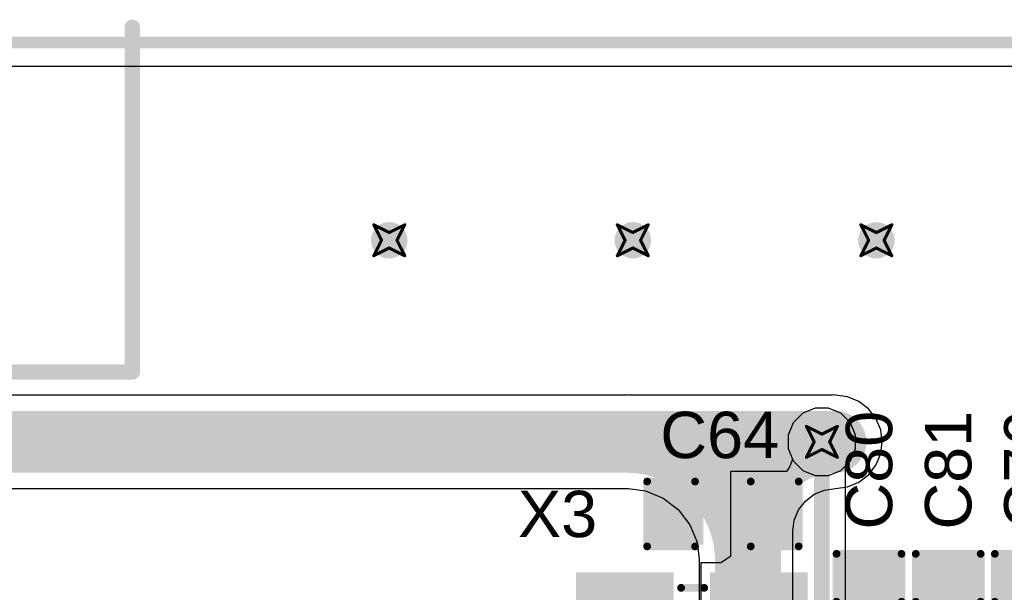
# Model space of a CAD drawing. Header units: inches. Extents: x -0.03 to 9.71, y 0 to 4.44.
# Tile 105 of 118: x 2.79 to 3.43, y 2.19 to 2.56. Entities that reach past the tile are written whole.
import ezdxf

# ---------------------------------------------------------------- set-up
doc = ezdxf.new("R2010")
doc.units = ezdxf.units.IN
doc.header["$MEASUREMENT"] = 0
for name, color, linetype in [('Board Outline', 216, 'Continuous'), ('Bottom Layer', 5, 'Continuous'), ('Drill Drawing', 1, 'Continuous'), ('Layer 1', 16, 'Continuous'), ('Layer 2', 76, 'Continuous'), ('Top Layer', 1, 'Continuous'), ('Top Overlay', 2, 'Continuous'), ('Top Paste', 8, 'Continuous'), ('Top Solder', 216, 'Continuous'), ('Via Holes', 16, 'Continuous')]:
    doc.layers.add(name, color=color, linetype=linetype)
doc.styles.add('Arial', font='txt', dxfattribs={"height": 0.2})

# ---------------------------------------------------------------- blocks, each defined once
blk = doc.blocks.new('SMD3225_4P_1')
at = {"layer": 'Top Layer'}
for points in [[(-0.07087, 0.05709), (-0.01575, 0.05709), (-0.01575, 0.00984), (-0.07087, 0.00984)], [(0.01575, 0.05709), (0.07087, 0.05709), (0.07087, 0.00984), (0.01575, 0.00984)], [(-0.07087, -0.00984), (-0.01575, -0.00984), (-0.01575, -0.05709), (-0.07087, -0.05709)], [(0.01575, -0.00984), (0.07087, -0.00984), (0.07087, -0.05709), (0.01575, -0.05709)]]:
    blk.add_hatch(color=1, dxfattribs=at).paths.add_polyline_path(points)
at = {"layer": 'Top Paste'}
for points in [[(-0.07087, 0.05709), (-0.01575, 0.05709), (-0.01575, 0.00984), (-0.07087, 0.00984)], [(0.01575, 0.05709), (0.07087, 0.05709), (0.07087, 0.00984), (0.01575, 0.00984)], [(-0.07087, -0.00984), (-0.01575, -0.00984), (-0.01575, -0.05709), (-0.07087, -0.05709)], [(0.01575, -0.00984), (0.07087, -0.00984), (0.07087, -0.05709), (0.01575, -0.05709)]]:
    blk.add_hatch(color=8, dxfattribs=at).paths.add_polyline_path(points)
at = {"layer": 'Top Solder'}
for points in [[(-0.07487, 0.06109), (-0.01175, 0.06109), (-0.01175, 0.00584), (-0.07487, 0.00584)], [(0.01175, 0.06109), (0.07487, 0.06109), (0.07487, 0.00584), (0.01175, 0.00584)], [(-0.07487, -0.00584), (-0.01175, -0.00584), (-0.01175, -0.06109), (-0.07487, -0.06109)], [(0.01175, -0.00584), (0.07487, -0.00584), (0.07487, -0.06109), (0.01175, -0.06109)]]:
    blk.add_hatch(color=216, dxfattribs=at).paths.add_polyline_path(points)
at = {"layer": 'Top Overlay', "const_width": 0.005}
for points in [[(0.007, 0.051), (-0.008, 0.051)], [(-0.065, -0.004), (-0.065, 0.003)], [(0.065, 0.003), (0.065, -0.004)], [(-0.082, -0.028), (-0.082, -0.038)], [(-0.077, -0.033), (-0.082, -0.028)], [(-0.077, -0.033), (-0.082, -0.038)], [(0.007, -0.051), (-0.008, -0.051)]]:
    blk.add_lwpolyline(points, dxfattribs=at)
at = {"layer": 'Top Overlay', "const_width": 0.0025}
for points in [[(-0.00925, 0.051, 1), (-0.00675, 0.051, 1)], [(0.00575, 0.051, 1), (0.00825, 0.051, 1)], [(-0.06625, 0.003, 1), (-0.06375, 0.003, 1)], [(0.06375, 0.003, 1), (0.06625, 0.003, 1)], [(-0.06625, -0.004, 1), (-0.06375, -0.004, 1)], [(0.06375, -0.004, 1), (0.06625, -0.004, 1)], [(-0.08325, -0.028, 1), (-0.08075, -0.028, 1)], [(-0.08325, -0.028, 1), (-0.08075, -0.028, 1)], [(-0.07825, -0.033, 1), (-0.07575, -0.033, 1)], [(-0.07825, -0.033, 1), (-0.07575, -0.033, 1)], [(-0.08325, -0.038, 1), (-0.08075, -0.038, 1)], [(-0.08325, -0.038, 1), (-0.08075, -0.038, 1)], [(-0.00925, -0.051, 1), (-0.00675, -0.051, 1)], [(0.00575, -0.051, 1), (0.00825, -0.051, 1)]]:
    blk.add_lwpolyline(points, format="xyb", close=True, dxfattribs=at)
blk = doc.blocks.new('C___0603_125')
at = {"layer": 'Top Layer'}
for points in [[(-0.015, 0.0175), (-0.015, -0.0175), (-0.045, -0.0175), (-0.045, 0.0175)], [(0.045, 0.0175), (0.045, -0.0175), (0.015, -0.0175), (0.015, 0.0175)]]:
    blk.add_hatch(color=1, dxfattribs=at).paths.add_polyline_path(points)
at = {"layer": 'Top Paste'}
for points in [[(-0.015, 0.0175), (-0.015, -0.0175), (-0.045, -0.0175), (-0.045, 0.0175)], [(0.045, 0.0175), (0.045, -0.0175), (0.015, -0.0175), (0.015, 0.0175)]]:
    blk.add_hatch(color=8, dxfattribs=at).paths.add_polyline_path(points)
at = {"layer": 'Top Solder'}
for points in [[(-0.01264, 0.01986), (-0.01264, -0.01986), (-0.04736, -0.01986), (-0.04736, 0.01986)], [(0.04736, 0.01986), (0.04736, -0.01986), (0.01264, -0.01986), (0.01264, 0.01986)]]:
    blk.add_hatch(color=216, dxfattribs=at).paths.add_polyline_path(points)
at = {"layer": 'Top Overlay', "const_width": 0.005}
for points in [[(-0.018, 0.021), (-0.049, 0.021)], [(-0.049, -0.021), (-0.049, 0.021)], [(0.049, 0.021), (0.018, 0.021)], [(0.049, -0.021), (0.049, 0.021)], [(-0.018, -0.021), (-0.049, -0.021)], [(0.049, -0.021), (0.018, -0.021)]]:
    blk.add_lwpolyline(points, dxfattribs=at)
at = {"layer": 'Top Overlay', "const_width": 0.0025}
for points in [[(-0.05025, 0.021, 1), (-0.04775, 0.021, 1)], [(-0.05025, 0.021, 1), (-0.04775, 0.021, 1)], [(-0.01925, 0.021, 1), (-0.01675, 0.021, 1)], [(0.01675, 0.021, 1), (0.01925, 0.021, 1)], [(0.04775, 0.021, 1), (0.05025, 0.021, 1)], [(0.04775, 0.021, 1), (0.05025, 0.021, 1)], [(-0.05025, -0.021, 1), (-0.04775, -0.021, 1)], [(-0.05025, -0.021, 1), (-0.04775, -0.021, 1)], [(-0.01925, -0.021, 1), (-0.01675, -0.021, 1)], [(0.01675, -0.021, 1), (0.01925, -0.021, 1)], [(0.04775, -0.021, 1), (0.05025, -0.021, 1)], [(0.04775, -0.021, 1), (0.05025, -0.021, 1)]]:
    blk.add_lwpolyline(points, format="xyb", close=True, dxfattribs=at)
blk = doc.blocks.new('C___0603_126')
at = {"layer": 'Top Layer'}
for points in [[(-0.015, 0.0175), (-0.015, -0.0175), (-0.045, -0.0175), (-0.045, 0.0175)], [(0.045, 0.0175), (0.045, -0.0175), (0.015, -0.0175), (0.015, 0.0175)]]:
    blk.add_hatch(color=1, dxfattribs=at).paths.add_polyline_path(points)
at = {"layer": 'Top Paste'}
for points in [[(-0.015, 0.0175), (-0.015, -0.0175), (-0.045, -0.0175), (-0.045, 0.0175)], [(0.045, 0.0175), (0.045, -0.0175), (0.015, -0.0175), (0.015, 0.0175)]]:
    blk.add_hatch(color=8, dxfattribs=at).paths.add_polyline_path(points)
at = {"layer": 'Top Solder'}
for points in [[(-0.01264, 0.01986), (-0.01264, -0.01986), (-0.04736, -0.01986), (-0.04736, 0.01986)], [(0.04736, 0.01986), (0.04736, -0.01986), (0.01264, -0.01986), (0.01264, 0.01986)]]:
    blk.add_hatch(color=216, dxfattribs=at).paths.add_polyline_path(points)
at = {"layer": 'Top Overlay', "const_width": 0.005}
for points in [[(-0.018, 0.021), (-0.049, 0.021)], [(-0.049, -0.021), (-0.049, 0.021)], [(0.049, 0.021), (0.018, 0.021)], [(0.049, -0.021), (0.049, 0.021)], [(-0.018, -0.021), (-0.049, -0.021)], [(0.049, -0.021), (0.018, -0.021)]]:
    blk.add_lwpolyline(points, dxfattribs=at)
at = {"layer": 'Top Overlay', "const_width": 0.0025}
for points in [[(-0.05025, 0.021, 1), (-0.04775, 0.021, 1)], [(-0.05025, 0.021, 1), (-0.04775, 0.021, 1)], [(-0.01925, 0.021, 1), (-0.01675, 0.021, 1)], [(0.01675, 0.021, 1), (0.01925, 0.021, 1)], [(0.04775, 0.021, 1), (0.05025, 0.021, 1)], [(0.04775, 0.021, 1), (0.05025, 0.021, 1)], [(-0.05025, -0.021, 1), (-0.04775, -0.021, 1)], [(-0.05025, -0.021, 1), (-0.04775, -0.021, 1)], [(-0.01925, -0.021, 1), (-0.01675, -0.021, 1)], [(0.01675, -0.021, 1), (0.01925, -0.021, 1)], [(0.04775, -0.021, 1), (0.05025, -0.021, 1)], [(0.04775, -0.021, 1), (0.05025, -0.021, 1)]]:
    blk.add_lwpolyline(points, format="xyb", close=True, dxfattribs=at)
blk = doc.blocks.new('C___0603_130')
at = {"layer": 'Top Layer'}
for points in [[(-0.015, 0.0175), (-0.015, -0.0175), (-0.045, -0.0175), (-0.045, 0.0175)], [(0.045, 0.0175), (0.045, -0.0175), (0.015, -0.0175), (0.015, 0.0175)]]:
    blk.add_hatch(color=1, dxfattribs=at).paths.add_polyline_path(points)
at = {"layer": 'Top Paste'}
for points in [[(-0.015, 0.0175), (-0.015, -0.0175), (-0.045, -0.0175), (-0.045, 0.0175)], [(0.045, 0.0175), (0.045, -0.0175), (0.015, -0.0175), (0.015, 0.0175)]]:
    blk.add_hatch(color=8, dxfattribs=at).paths.add_polyline_path(points)
at = {"layer": 'Top Solder'}
for points in [[(-0.01264, 0.01986), (-0.01264, -0.01986), (-0.04736, -0.01986), (-0.04736, 0.01986)], [(0.04736, 0.01986), (0.04736, -0.01986), (0.01264, -0.01986), (0.01264, 0.01986)]]:
    blk.add_hatch(color=216, dxfattribs=at).paths.add_polyline_path(points)
at = {"layer": 'Top Overlay', "const_width": 0.005}
for points in [[(-0.018, 0.021), (-0.049, 0.021)], [(-0.049, -0.021), (-0.049, 0.021)], [(0.049, 0.021), (0.018, 0.021)], [(0.049, -0.021), (0.049, 0.021)], [(-0.018, -0.021), (-0.049, -0.021)], [(0.049, -0.021), (0.018, -0.021)]]:
    blk.add_lwpolyline(points, dxfattribs=at)
at = {"layer": 'Top Overlay', "const_width": 0.0025}
for points in [[(-0.05025, 0.021, 1), (-0.04775, 0.021, 1)], [(-0.05025, 0.021, 1), (-0.04775, 0.021, 1)], [(-0.01925, 0.021, 1), (-0.01675, 0.021, 1)], [(0.01675, 0.021, 1), (0.01925, 0.021, 1)], [(0.04775, 0.021, 1), (0.05025, 0.021, 1)], [(0.04775, 0.021, 1), (0.05025, 0.021, 1)], [(-0.05025, -0.021, 1), (-0.04775, -0.021, 1)], [(-0.05025, -0.021, 1), (-0.04775, -0.021, 1)], [(-0.01925, -0.021, 1), (-0.01675, -0.021, 1)], [(0.01675, -0.021, 1), (0.01925, -0.021, 1)], [(0.04775, -0.021, 1), (0.05025, -0.021, 1)], [(0.04775, -0.021, 1), (0.05025, -0.021, 1)]]:
    blk.add_lwpolyline(points, format="xyb", close=True, dxfattribs=at)
blk = doc.blocks.new('C___0603_138')
at = {"layer": 'Top Layer'}
for points in [[(-0.015, 0.0175), (-0.015, -0.0175), (-0.045, -0.0175), (-0.045, 0.0175)], [(0.045, 0.0175), (0.045, -0.0175), (0.015, -0.0175), (0.015, 0.0175)]]:
    blk.add_hatch(color=1, dxfattribs=at).paths.add_polyline_path(points)
at = {"layer": 'Top Paste'}
for points in [[(-0.015, 0.0175), (-0.015, -0.0175), (-0.045, -0.0175), (-0.045, 0.0175)], [(0.045, 0.0175), (0.045, -0.0175), (0.015, -0.0175), (0.015, 0.0175)]]:
    blk.add_hatch(color=8, dxfattribs=at).paths.add_polyline_path(points)
at = {"layer": 'Top Solder'}
for points in [[(-0.01264, 0.01986), (-0.01264, -0.01986), (-0.04736, -0.01986), (-0.04736, 0.01986)], [(0.04736, 0.01986), (0.04736, -0.01986), (0.01264, -0.01986), (0.01264, 0.01986)]]:
    blk.add_hatch(color=216, dxfattribs=at).paths.add_polyline_path(points)
at = {"layer": 'Top Overlay', "const_width": 0.005}
for points in [[(-0.049, 0.021), (-0.018, 0.021)], [(-0.049, -0.021), (-0.049, 0.021)], [(0.018, 0.021), (0.049, 0.021)], [(0.049, -0.021), (0.049, 0.021)], [(-0.049, -0.021), (-0.018, -0.021)], [(0.018, -0.021), (0.049, -0.021)]]:
    blk.add_lwpolyline(points, dxfattribs=at)
at = {"layer": 'Top Overlay', "const_width": 0.0025}
for points in [[(-0.05025, 0.021, 1), (-0.04775, 0.021, 1)], [(-0.05025, 0.021, 1), (-0.04775, 0.021, 1)], [(-0.01925, 0.021, 1), (-0.01675, 0.021, 1)], [(0.01675, 0.021, 1), (0.01925, 0.021, 1)], [(0.04775, 0.021, 1), (0.05025, 0.021, 1)], [(0.04775, 0.021, 1), (0.05025, 0.021, 1)], [(-0.05025, -0.021, 1), (-0.04775, -0.021, 1)], [(-0.05025, -0.021, 1), (-0.04775, -0.021, 1)], [(-0.01925, -0.021, 1), (-0.01675, -0.021, 1)], [(0.01675, -0.021, 1), (0.01925, -0.021, 1)], [(0.04775, -0.021, 1), (0.05025, -0.021, 1)], [(0.04775, -0.021, 1), (0.05025, -0.021, 1)]]:
    blk.add_lwpolyline(points, format="xyb", close=True, dxfattribs=at)

msp = doc.modelspace()

# ---------------------------------------------------------------- hatches: boundary and pattern name
at = {"layer": 'Bottom Layer'}
h = msp.add_hatch(color=5, dxfattribs=at)
edge = h.paths.add_edge_path()
edge.add_arc((3.0315, 2.42126), 0.01181, 0, 360)
h = msp.add_hatch(color=5, dxfattribs=at)
edge = h.paths.add_edge_path()
edge.add_arc((3.18898, 2.42126), 0.01181, 0, 360)
h = msp.add_hatch(color=5, dxfattribs=at)
edge = h.paths.add_edge_path()
edge.add_arc((3.34646, 2.42126), 0.01181, 0, 360)
h = msp.add_hatch(color=5, dxfattribs=at)
edge = h.paths.add_edge_path()
edge.add_arc((3.31124, 2.29078), 0.01181, 0, 360)
at = {"layer": 'Layer 1'}
h = msp.add_hatch(color=16, dxfattribs=at)
edge = h.paths.add_edge_path()
edge.add_arc((3.0315, 2.42126), 0.01181, 0, 360)
h = msp.add_hatch(color=16, dxfattribs=at)
edge = h.paths.add_edge_path()
edge.add_arc((3.18898, 2.42126), 0.01181, 0, 360)
h = msp.add_hatch(color=16, dxfattribs=at)
edge = h.paths.add_edge_path()
edge.add_arc((3.34646, 2.42126), 0.01181, 0, 360)
h = msp.add_hatch(color=16, dxfattribs=at)
edge = h.paths.add_edge_path()
edge.add_arc((3.31124, 2.29078), 0.01181, 0, 360)
at = {"layer": 'Layer 2'}
h = msp.add_hatch(color=76, dxfattribs=at)
edge = h.paths.add_edge_path()
edge.add_arc((3.0315, 2.42126), 0.01181, 0, 360)
h = msp.add_hatch(color=76, dxfattribs=at)
edge = h.paths.add_edge_path()
edge.add_arc((3.18898, 2.42126), 0.01181, 0, 360)
h = msp.add_hatch(color=76, dxfattribs=at)
edge = h.paths.add_edge_path()
edge.add_arc((3.34646, 2.42126), 0.01181, 0, 360)
h = msp.add_hatch(color=76, dxfattribs=at)
edge = h.paths.add_edge_path()
edge.add_arc((3.31124, 2.29078), 0.01181, 0, 360)
at = {"layer": 'Top Layer'}
h = msp.add_hatch(color=1, dxfattribs=at)
edge = h.paths.add_edge_path()
edge.add_arc((3.0315, 2.42126), 0.01181, 0, 360)
h = msp.add_hatch(color=1, dxfattribs=at)
edge = h.paths.add_edge_path()
edge.add_arc((3.18898, 2.42126), 0.01181, 0, 360)
h = msp.add_hatch(color=1, dxfattribs=at)
edge = h.paths.add_edge_path()
edge.add_arc((3.34646, 2.42126), 0.01181, 0, 360)
h = msp.add_hatch(color=1, dxfattribs=at)
edge = h.paths.add_edge_path()
edge.add_arc((3.31124, 2.29078), 0.01181, 0, 360)
at = {"layer": 'Via Holes'}
h = msp.add_hatch(color=7, dxfattribs=at)
edge = h.paths.add_edge_path()
edge.add_arc((3.0315, 2.42126), 0.00591, 0, 360)
h = msp.add_hatch(color=7, dxfattribs=at)
edge = h.paths.add_edge_path()
edge.add_arc((3.18898, 2.42126), 0.00591, 0, 360)
h = msp.add_hatch(color=7, dxfattribs=at)
edge = h.paths.add_edge_path()
edge.add_arc((3.34646, 2.42126), 0.00591, 0, 360)
h = msp.add_hatch(color=7, dxfattribs=at)
edge = h.paths.add_edge_path()
edge.add_arc((3.31124, 2.29078), 0.00591, 0, 360)

# ---------------------------------------------------------------- linework, layer by layer
at = {"layer": 'Board Outline', "const_width": 0.0075}
msp.add_lwpolyline([(0.00984, 2.54921), (4.32087, 2.54921)], dxfattribs=at)
at = {"layer": 'Bottom Layer'}
for p, q in [((2.74749, 2.53392), (4.30557, 2.53392)), ((3.3069, 2.3126), (3.29888, 2.30927)), ((3.31557, 2.3126), (3.3069, 2.3126)), ((3.32359, 2.30927), (3.31557, 2.3126)), ((3.29888, 2.30927), (3.29275, 2.30314)), ((3.32973, 2.30314), (3.32359, 2.30927)), ((3.29275, 2.30314), (3.28943, 2.29512)), ((3.33305, 2.29512), (3.32973, 2.30314)), ((3.28943, 2.29512), (3.28943, 2.28645)), ((3.33305, 2.28645), (3.33305, 2.29512)), ((3.28943, 2.28645), (3.29275, 2.27843)), ((3.32973, 2.27843), (3.33305, 2.28645)), ((3.29275, 2.27843), (3.29888, 2.27229)), ((3.32359, 2.27229), (3.32973, 2.27843)), ((3.29888, 2.27229), (3.3069, 2.26897)), ((3.3069, 2.26897), (3.31557, 2.26897)), ((3.31557, 2.26897), (3.32359, 2.27229))]:
    msp.add_line(p, q, dxfattribs=at)
at = {"layer": 'Drill Drawing', "const_width": 0.002}
for points in [[(3.0215, 2.43126), (3.0315, 2.42626)], [(3.0215, 2.43126), (3.0265, 2.42126)], [(3.0315, 2.42626), (3.0415, 2.43126)], [(3.0365, 2.42126), (3.0415, 2.43126)], [(3.17898, 2.43126), (3.18898, 2.42626)], [(3.17898, 2.43126), (3.18398, 2.42126)], [(3.18898, 2.42626), (3.19898, 2.43126)], [(3.19398, 2.42126), (3.19898, 2.43126)], [(3.33646, 2.43126), (3.34646, 2.42626)], [(3.33646, 2.43126), (3.34146, 2.42126)], [(3.34646, 2.42626), (3.35646, 2.43126)], [(3.35146, 2.42126), (3.35646, 2.43126)], [(3.0215, 2.41126), (3.0265, 2.42126)], [(3.0365, 2.42126), (3.0415, 2.41126)], [(3.17898, 2.41126), (3.18398, 2.42126)], [(3.19398, 2.42126), (3.19898, 2.41126)], [(3.33646, 2.41126), (3.34146, 2.42126)], [(3.35146, 2.42126), (3.35646, 2.41126)], [(3.0215, 2.41126), (3.0315, 2.41626)], [(3.0315, 2.41626), (3.0415, 2.41126)], [(3.17898, 2.41126), (3.18898, 2.41626)], [(3.18898, 2.41626), (3.19898, 2.41126)], [(3.33646, 2.41126), (3.34646, 2.41626)], [(3.34646, 2.41626), (3.35646, 2.41126)], [(3.30124, 2.30078), (3.31124, 2.29578)], [(3.30124, 2.30078), (3.30624, 2.29078)], [(3.31124, 2.29578), (3.32124, 2.30078)], [(3.31624, 2.29078), (3.32124, 2.30078)], [(3.30124, 2.28078), (3.30624, 2.29078)], [(3.30124, 2.28078), (3.31124, 2.28578)], [(3.31124, 2.28578), (3.32124, 2.28078)], [(3.31624, 2.29078), (3.32124, 2.28078)]]:
    msp.add_lwpolyline(points, dxfattribs=at)
at = {"layer": 'Drill Drawing', "const_width": 0.001}
for points in [[(3.021, 2.43126, 1), (3.022, 2.43126, 1)], [(3.021, 2.43126, 1), (3.022, 2.43126, 1)], [(3.041, 2.43126, 1), (3.042, 2.43126, 1)], [(3.041, 2.43126, 1), (3.042, 2.43126, 1)], [(3.17848, 2.43126, 1), (3.17948, 2.43126, 1)], [(3.17848, 2.43126, 1), (3.17948, 2.43126, 1)], [(3.19848, 2.43126, 1), (3.19948, 2.43126, 1)], [(3.19848, 2.43126, 1), (3.19948, 2.43126, 1)], [(3.33596, 2.43126, 1), (3.33696, 2.43126, 1)], [(3.33596, 2.43126, 1), (3.33696, 2.43126, 1)], [(3.35596, 2.43126, 1), (3.35696, 2.43126, 1)], [(3.35596, 2.43126, 1), (3.35696, 2.43126, 1)], [(3.031, 2.42626, 1), (3.032, 2.42626, 1)], [(3.031, 2.42626, 1), (3.032, 2.42626, 1)], [(3.18848, 2.42626, 1), (3.18948, 2.42626, 1)], [(3.18848, 2.42626, 1), (3.18948, 2.42626, 1)], [(3.34596, 2.42626, 1), (3.34696, 2.42626, 1)], [(3.34596, 2.42626, 1), (3.34696, 2.42626, 1)], [(3.026, 2.42126, 1), (3.027, 2.42126, 1)], [(3.026, 2.42126, 1), (3.027, 2.42126, 1)], [(3.036, 2.42126, 1), (3.037, 2.42126, 1)], [(3.036, 2.42126, 1), (3.037, 2.42126, 1)], [(3.18348, 2.42126, 1), (3.18448, 2.42126, 1)], [(3.18348, 2.42126, 1), (3.18448, 2.42126, 1)], [(3.19348, 2.42126, 1), (3.19448, 2.42126, 1)], [(3.19348, 2.42126, 1), (3.19448, 2.42126, 1)], [(3.34096, 2.42126, 1), (3.34196, 2.42126, 1)], [(3.34096, 2.42126, 1), (3.34196, 2.42126, 1)], [(3.35096, 2.42126, 1), (3.35196, 2.42126, 1)], [(3.35096, 2.42126, 1), (3.35196, 2.42126, 1)], [(3.031, 2.41626, 1), (3.032, 2.41626, 1)], [(3.031, 2.41626, 1), (3.032, 2.41626, 1)], [(3.18848, 2.41626, 1), (3.18948, 2.41626, 1)], [(3.18848, 2.41626, 1), (3.18948, 2.41626, 1)], [(3.34596, 2.41626, 1), (3.34696, 2.41626, 1)], [(3.34596, 2.41626, 1), (3.34696, 2.41626, 1)], [(3.021, 2.41126, 1), (3.022, 2.41126, 1)], [(3.021, 2.41126, 1), (3.022, 2.41126, 1)], [(3.041, 2.41126, 1), (3.042, 2.41126, 1)], [(3.041, 2.41126, 1), (3.042, 2.41126, 1)], [(3.17848, 2.41126, 1), (3.17948, 2.41126, 1)], [(3.17848, 2.41126, 1), (3.17948, 2.41126, 1)], [(3.19848, 2.41126, 1), (3.19948, 2.41126, 1)], [(3.19848, 2.41126, 1), (3.19948, 2.41126, 1)], [(3.33596, 2.41126, 1), (3.33696, 2.41126, 1)], [(3.33596, 2.41126, 1), (3.33696, 2.41126, 1)], [(3.35596, 2.41126, 1), (3.35696, 2.41126, 1)], [(3.35596, 2.41126, 1), (3.35696, 2.41126, 1)], [(3.30074, 2.30078, 1), (3.30174, 2.30078, 1)], [(3.30074, 2.30078, 1), (3.30174, 2.30078, 1)], [(3.32074, 2.30078, 1), (3.32174, 2.30078, 1)], [(3.32074, 2.30078, 1), (3.32174, 2.30078, 1)], [(3.31074, 2.29578, 1), (3.31174, 2.29578, 1)], [(3.31074, 2.29578, 1), (3.31174, 2.29578, 1)], [(3.30574, 2.29078, 1), (3.30674, 2.29078, 1)], [(3.30574, 2.29078, 1), (3.30674, 2.29078, 1)], [(3.31074, 2.28578, 1), (3.31174, 2.28578, 1)], [(3.31074, 2.28578, 1), (3.31174, 2.28578, 1)], [(3.31574, 2.29078, 1), (3.31674, 2.29078, 1)], [(3.31574, 2.29078, 1), (3.31674, 2.29078, 1)], [(3.30074, 2.28078, 1), (3.30174, 2.28078, 1)], [(3.30074, 2.28078, 1), (3.30174, 2.28078, 1)], [(3.32074, 2.28078, 1), (3.32174, 2.28078, 1)], [(3.32074, 2.28078, 1), (3.32174, 2.28078, 1)]]:
    msp.add_lwpolyline(points, format="xyb", close=True, dxfattribs=at)
at = {"layer": 'Layer 1'}
for p, q in [((2.74749, 2.53392), (4.30557, 2.53392)), ((3.3069, 2.3126), (3.29888, 2.30927)), ((3.31557, 2.3126), (3.3069, 2.3126)), ((3.32359, 2.30927), (3.31557, 2.3126)), ((3.29888, 2.30927), (3.29275, 2.30314)), ((3.32973, 2.30314), (3.32359, 2.30927)), ((3.29275, 2.30314), (3.28943, 2.29512)), ((3.33305, 2.29512), (3.32973, 2.30314)), ((3.28943, 2.29512), (3.28943, 2.28645)), ((3.33305, 2.28645), (3.33305, 2.29512)), ((3.28943, 2.28645), (3.29275, 2.27843)), ((3.32973, 2.27843), (3.33305, 2.28645)), ((3.29275, 2.27843), (3.29888, 2.27229)), ((3.32359, 2.27229), (3.32973, 2.27843)), ((3.29888, 2.27229), (3.3069, 2.26897)), ((3.3069, 2.26897), (3.31557, 2.26897)), ((3.31557, 2.26897), (3.32359, 2.27229))]:
    msp.add_line(p, q, dxfattribs=at)
at = {"layer": 'Layer 2'}
for p, q in [((2.74749, 2.53392), (4.30557, 2.53392)), ((3.18504, 2.32104), (2.38249, 2.32104)), ((3.18596, 2.32104), (3.18504, 2.32112)), ((3.18504, 2.32112), (3.18504, 2.32104)), ((3.18504, 2.32104), (3.18504, 2.32104)), ((3.31814, 2.32104), (3.18596, 2.32104)), ((3.31821, 2.32103), (3.31814, 2.32104)), ((3.32002, 2.32121), (3.31821, 2.32103)), ((3.32002, 2.32105), (3.32002, 2.32121)), ((3.32785, 2.32001), (3.32002, 2.32105)), ((3.33515, 2.31699), (3.32785, 2.32001)), ((3.34141, 2.31218), (3.33515, 2.31699)), ((3.34622, 2.30592), (3.34141, 2.31218)), ((3.34925, 2.29862), (3.34622, 2.30592)), ((3.35028, 2.29079), (3.34925, 2.29862)), ((3.34925, 2.28296), (3.35028, 2.29079)), ((3.34622, 2.27566), (3.34925, 2.28296)), ((3.34141, 2.26939), (3.34622, 2.27566)), ((3.33515, 2.26458), (3.34141, 2.26939)), ((2.38293, 2.26053), (3.18627, 2.26053)), ((3.18627, 2.26053), (3.19722, 2.25908)), ((3.31289, 2.25958), (3.32002, 2.26052)), ((3.32002, 2.26053), (3.32785, 2.26156)), ((3.32002, 2.26052), (3.32002, 2.26053)), ((3.32785, 2.26156), (3.33515, 2.26458)), ((3.19722, 2.25908), (3.20857, 2.25438)), ((3.20857, 2.25438), (3.21832, 2.2469)), ((3.30054, 2.25245), (3.30624, 2.25683)), ((3.30624, 2.25683), (3.31289, 2.25958)), ((3.29616, 2.24675), (3.30054, 2.25245)), ((3.21832, 2.2469), (3.2258, 2.23715)), ((3.29341, 2.2401), (3.29616, 2.24675)), ((3.2258, 2.23715), (3.2305, 2.2258)), ((3.29247, 2.23297), (3.29341, 2.2401)), ((3.29246, 2.21454), (3.29246, 2.23297)), ((3.29246, 2.23297), (3.29247, 2.23297)), ((3.2305, 2.2258), (3.23195, 2.21485)), ((3.23195, 2.21485), (3.23195, 1.70473)), ((3.29254, 2.21362), (3.29246, 2.21454)), ((3.29246, 1.70473), (3.29246, 2.21362)), ((3.29246, 2.21362), (3.29246, 2.21362)), ((3.29246, 2.21362), (3.29254, 2.21362))]:
    msp.add_line(p, q, dxfattribs=at)
at = {"layer": 'Layer 2', "const_width": 0.04}
for points in [[(2.24772, 2.29078), (3.18522, 2.29078)], [(3.18522, 2.29078), (3.31124, 2.29078)], [(3.31124, 2.29078), (3.31814, 2.29078)], [(3.2622, 2.21379), (3.2622, 2.23297)], [(3.2622, 1.70473), (3.2622, 2.21379)]]:
    msp.add_lwpolyline(points, dxfattribs=at)
for points in [[(3.18504, 2.29078, -0.000569), (3.18522, 2.29078)], [(3.18522, 2.29078, -0.41288), (3.2622, 2.21379)], [(3.2622, 2.23297, -0.414213), (3.32002, 2.29079)], [(3.2622, 2.21379, -0.000569), (3.2622, 2.21362)]]:
    msp.add_lwpolyline(points, format="xyb", dxfattribs=at)
at = {"layer": 'Layer 2', "const_width": 0.02}
for points in [[(3.17504, 2.29078, 1), (3.19504, 2.29078, 1)], [(3.17522, 2.29078, 1), (3.19522, 2.29078, 1)], [(3.17522, 2.29078, 1), (3.19522, 2.29078, 1)], [(3.17522, 2.29078, 1), (3.19522, 2.29078, 1)], [(3.17522, 2.29078, 1), (3.19522, 2.29078, 1)], [(3.30124, 2.29078, 1), (3.32124, 2.29078, 1)], [(3.30124, 2.29078, 1), (3.32124, 2.29078, 1)], [(3.30814, 2.29078, 1), (3.32814, 2.29078, 1)], [(3.31002, 2.29079, 1), (3.33002, 2.29079, 1)], [(3.2522, 2.23297, 1), (3.2722, 2.23297, 1)], [(3.2522, 2.23297, 1), (3.2722, 2.23297, 1)], [(3.2522, 2.21379, 1), (3.2722, 2.21379, 1)], [(3.2522, 2.21379, 1), (3.2722, 2.21379, 1)], [(3.2522, 2.21379, 1), (3.2722, 2.21379, 1)], [(3.2522, 2.21379, 1), (3.2722, 2.21379, 1)], [(3.25221, 2.21362, 1), (3.27221, 2.21362, 1)]]:
    msp.add_lwpolyline(points, format="xyb", close=True, dxfattribs=at)
at = {"layer": 'Top Layer'}
for p, q in [((2.74749, 2.53392), (4.30557, 2.53392)), ((3.3069, 2.3126), (3.29888, 2.30927)), ((3.31557, 2.3126), (3.3069, 2.3126)), ((3.32359, 2.30927), (3.31557, 2.3126)), ((3.29888, 2.30927), (3.29275, 2.30314)), ((3.32973, 2.30314), (3.32359, 2.30927)), ((3.29275, 2.30314), (3.28943, 2.29512)), ((3.33305, 2.29512), (3.32973, 2.30314)), ((3.28943, 2.29512), (3.28943, 2.28645)), ((3.33305, 2.28645), (3.33305, 2.29512)), ((3.28943, 2.28645), (3.29226, 2.2796)), ((3.32973, 2.27843), (3.33305, 2.28645)), ((3.29226, 2.2796), (3.29041, 2.27486)), ((3.29041, 2.27486), (3.28827, 2.2716)), ((3.32653, 2.27523), (3.32973, 2.27843)), ((3.32653, 2.17333), (3.32653, 2.27523)), ((3.28827, 2.2716), (3.25224, 2.2716)), ((3.25224, 2.2716), (3.25224, 2.2166)), ((3.25224, 2.2166), (3.246, 2.21236)), ((3.246, 2.21236), (3.23291, 2.21236)), ((3.23291, 2.21236), (3.23291, 2.16651))]:
    msp.add_line(p, q, dxfattribs=at)
for points, const_width in [([(3.31124, 2.16699), (3.31124, 2.29078)], 0.01), ([(3.27736, 2.18563), (3.27736, 2.24398)], 0.015)]:
    msp.add_lwpolyline(points, dxfattribs=dict(at, const_width=const_width))
for points, const_width in [([(3.30874, 2.29078, 1), (3.31374, 2.29078, 1)], 0.005), ([(3.27361, 2.24398, 1), (3.28111, 2.24398, 1)], 0.0075)]:
    msp.add_lwpolyline(points, format="xyb", close=True, dxfattribs=dict(at, const_width=const_width))
at = {"layer": 'Top Overlay', "const_width": 0.01}
for points in [[(2.86535, 2.336), (2.86535, 2.55906)], [(1.46496, 2.336), (2.86535, 2.336)]]:
    msp.add_lwpolyline(points, dxfattribs=at)
at = {"layer": 'Top Overlay', "const_width": 0.005}
for points in [[(2.86285, 2.55906, 1), (2.86785, 2.55906, 1)], [(2.86285, 2.336, 1), (2.86785, 2.336, 1)], [(2.86285, 2.336, 1), (2.86785, 2.336, 1)]]:
    msp.add_lwpolyline(points, format="xyb", close=True, dxfattribs=at)

# ---------------------------------------------------------------- block references
msp.add_blockref('C___0603_138', (3.24724, 2.2441))
for name, p, rotation in [('C___0603_126', (3.34173, 2.16929), 270), ('C___0603_125', (3.39291, 2.16929), 270), ('C___0603_130', (3.44409, 2.16929), 270), ('SMD3225_4P_1', (3.22717, 2.14528), 180)]:
    msp.add_blockref(name, p, dxfattribs=dict(rotation=rotation))

# ---------------------------------------------------------------- texts
at = {"layer": 'Top Overlay', "style": 'Arial'}
for s, p in [('C64', (3.20673, 2.28025)), ('X3', (3.1147, 2.2291))]:
    msp.add_text(s, height=0.03, dxfattribs=at).set_placement(p)
for s, p in [('C80', (3.35672, 2.23401)), ('C81', (3.4079, 2.23401)), ('C76', (3.45908, 2.23401))]:
    msp.add_text(s, height=0.03, rotation=90, dxfattribs=at).set_placement(p)

doc.saveas('drawing.dxf')
